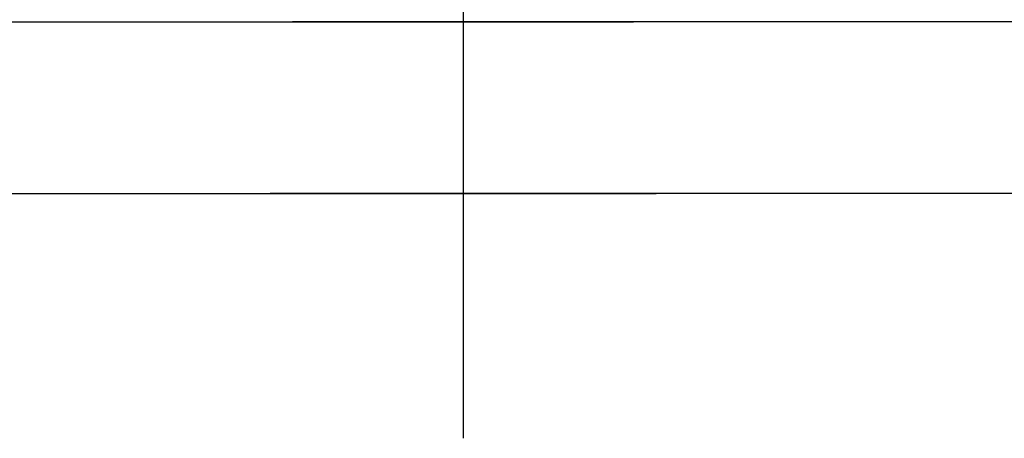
# Model space of a CAD drawing. Header units: millimetres. Extents: x 96940 to 101272, y 432237 to 434659.
# Tile 138 of 256: x 97715.374 to 97716.522, y 432628.732 to 432629.22. Entities that reach past the tile are written whole.
import ezdxf

# ---------------------------------------------------------------- set-up
doc = ezdxf.new("R2010")
doc.units = ezdxf.units.MM
doc.linetypes.add('CENTER', pattern=[35.225022, 22.015639, -4.403128, 4.403128, -4.403128])
doc.layers.add('1', color=7, linetype='Continuous')

msp = doc.modelspace()

# ---------------------------------------------------------------- linework, layer by layer
at = {"layer": '1', "color": 3, "linetype": 'CENTER', "ltscale": 0.5}
msp.add_line((97715.89057, 432632.18482), (97715.89057, 432628.73178), dxfattribs=at)
at = {"layer": '1'}
for p, q in [((97714.62187, 432629.21725), (97716.08927, 432629.21725)), ((97717.15927, 432629.21725), (97715.69187, 432629.21725)), ((97714.59557, 432629.01725), (97716.11557, 432629.01725)), ((97717.18557, 432629.01725), (97715.66557, 432629.01725))]:
    msp.add_line(p, q, dxfattribs=at)

doc.saveas('drawing.dxf')
